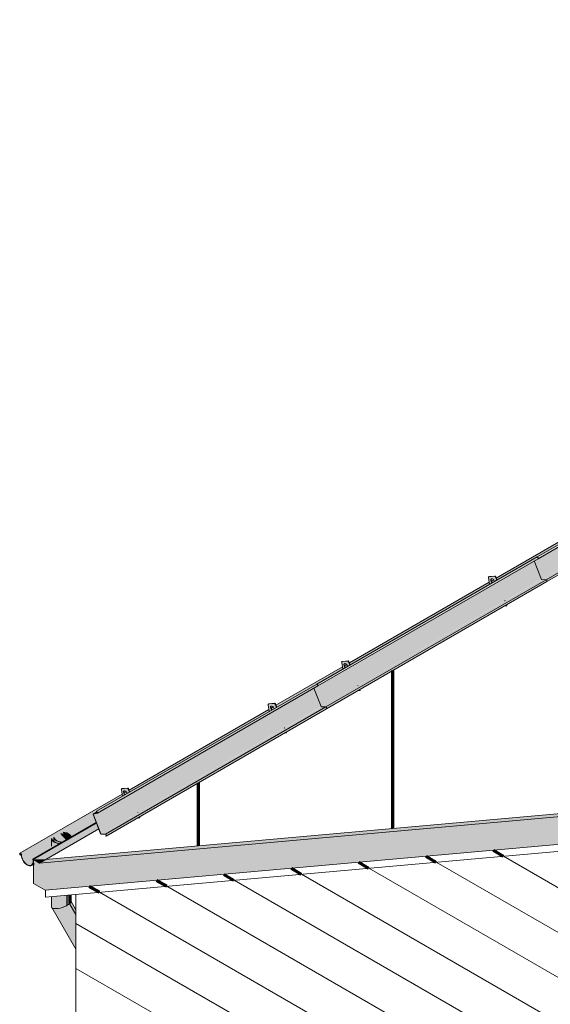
# Model space of a CAD drawing. Header units: centimetres. Extents: x -60196 to -56391, y 260 to 1402.
# Tile 12 of 45: x -57881 to -57574, y 830 to 1399. Entities that reach past the tile are written whole.
import ezdxf

# ---------------------------------------------------------------- set-up
doc = ezdxf.new("R2010")
doc.units = ezdxf.units.CM
for name, color, linetype, lineweight in [('A-GENM', 7, 'Continuous', 5), ('A-ROOF', 7, 'Continuous', 5), ('A-ROOF-OTLN', 7, 'Continuous', 5), ('A-ROOF-PATT', 7, 'Continuous', 70), ('A-WALL', 7, 'Continuous', 5), ('A-WALL-PATT', 7, 'Continuous', 70), ('P-PIPE', 7, 'Continuous', 5)]:
    doc.layers.add(name, color=color, linetype=linetype, lineweight=lineweight)

# ---------------------------------------------------------------- blocks, each defined once
blk = doc.blocks.new('ARu Rura spustowa okrągła ___FK_04_0 - Na ziemię _φ10_-9220802-_3D_')
at = {"layer": 'P-PIPE', "true_color": 0x383e42}
h = blk.add_hatch(color=250, dxfattribs=at)
h.paths.add_polyline_path([(-2094.64, 53235.85), (-2094.63, 53235.96), (-2096.42, 53236.21), (-2097.08, 53236.4), (-2098.29, 53237.04), (-2098.86, 53237.58), (-2099.23, 53238.28), (-2099.36, 53238.51), (-2099.45, 53238.39), (-2099.36, 53237.98), (-2098.86, 53237.28), (-2097.93, 53236.62), (-2096.54, 53236.11), (-2095.77, 53235.94), (-2094.73, 53235.86)])
h.paths.add_polyline_path([(-2089.74, 53238.68), (-2089.56, 53238.87), (-2089.73, 53239.52), (-2090.37, 53240.3), (-2091.14, 53240.83), (-2092.31, 53241.29), (-2093.93, 53241.57), (-2093.29, 53241.41), (-2092.03, 53241.08), (-2091, 53240.58), (-2090.16, 53239.82), (-2089.89, 53239.45), (-2089.73, 53238.73)])
for points in [[(-2090.82, 53238.06), (-2089.74, 53238.77), (-2089.92, 53239.48), (-2090.45, 53240.17), (-2091.32, 53240.77), (-2092.46, 53241.21), (-2093.29, 53241.41), (-2094.19, 53241.39), (-2093.6, 53240.51), (-2092.86, 53240.25), (-2091.92, 53239.73), (-2091.25, 53239.09), (-2090.95, 53238.65), (-2090.83, 53238.11)], [(-2091, 53199.82), (-2089.86, 53200.72), (-2089.61, 53201.15), (-2089.53, 53201.7), (-2089.53, 53205.49), (-2091, 53205.36), (-2091, 53200.2)], [(-2086.82, 53192.59), (-2086.82, 53196.77), (-2089.54, 53201.33), (-2089.86, 53200.72), (-2090.47, 53200.18), (-2090.96, 53199.76), (-2087.8, 53194.28)], [(-2086.82, 53191.86), (-2086.82, 53192.59), (-2091, 53199.82), (-2091.3, 53199.62), (-2087.08, 53192.32)], [(-2089.45, 52976.57), (-2089.52, 52977.14), (-2089.42, 52978.43), (-2089.08, 52979.69), (-2088.51, 52980.82), (-2087.76, 52981.77), (-2086.82, 52982.49), (-2086.82, 52983.13), (-2086.99, 52983.17), (-2087.86, 52982.49), (-2088.61, 52981.54), (-2089.18, 52980.41), (-2089.52, 52979.15), (-2089.62, 52977.83), (-2089.47, 52976.62)], [(-2086.82, 52983.13), (-2086.82, 52983.23), (-2086.99, 52983.17)]]:
    blk.add_hatch(color=250, dxfattribs=at).paths.add_polyline_path(points)
h = blk.add_hatch(color=250, dxfattribs=at)
h.paths.add_polyline_path([(-2091.32, 53199.66), (-2091, 53199.82), (-2091, 53205.36), (-2091.5, 53205.31), (-2091.45, 53199.69)])
h.paths.add_polyline_path([(-2095.83, 53235.17), (-2094.78, 53235.86), (-2096.54, 53236.11), (-2097.08, 53236.25), (-2098.29, 53236.85), (-2098.98, 53237.45), (-2099.36, 53237.98), (-2099.44, 53237.98), (-2099.29, 53236.49), (-2099.15, 53235.96), (-2097.72, 53235.43), (-2097, 53235.26), (-2095.92, 53235.18)])
at = {"layer": 'P-PIPE'}
for p, q in [((-2099.53, 53238.73), (-2099.53, 53236.24)), ((-2086.82, 53196.81), (-2089.6, 53201.64)), ((-2089.53, 53201.37), (-2089.53, 53205.49)), ((-2091.38, 53199.61), (-2091, 53199.82)), ((-2086.99, 52983.17), (-2086.82, 52983.26))]:
    blk.add_line(p, q, dxfattribs=at)
for points in [[(-2094.22, 53241.49, 0), (-2093.29, 53241.41, 0), (-2092.13, 53241.13, 0), (-2091.14, 53240.69, 0), (-2090.37, 53240.11, 0), (-2089.89, 53239.45, 0), (-2089.73, 53238.73, 0)], [(-2089.53, 53238.79, 0), (-2089.7, 53239.48, 0), (-2090.2, 53240.17, 0), (-2091, 53240.77, 0), (-2092.03, 53241.23, 0), (-2093.24, 53241.52, 0), (-2094.04, 53241.6, 0)], [(-2099.51, 53238.45, 0), (-2099.36, 53237.98, 0), (-2098.86, 53237.28, 0), (-2098.07, 53236.69, 0), (-2097.03, 53236.23, 0), (-2095.83, 53235.94, 0), (-2094.65, 53235.84, 0)], [(-2094.63, 53235.96, 0), (-2095.77, 53236.05, 0), (-2096.93, 53236.33, 0), (-2097.93, 53236.77, 0), (-2098.69, 53237.34, 0), (-2099.17, 53238.01, 0), (-2099.32, 53238.55, 0)], [(-2091, 53199.82, 0), (-2090.2, 53200.36, 0), (-2089.7, 53200.89, 0), (-2089.53, 53201.37, 0)], [(-2089.47, 52976.62, 0), (-2089.62, 52977.86, 0), (-2089.52, 52979.15, 0), (-2089.18, 52980.41, 0), (-2088.61, 52981.54, 0), (-2087.86, 52982.49, 0), (-2086.99, 52983.17, 0)]]:
    blk.add_polyline3d(points, dxfattribs=at)
blk = doc.blocks.new('Construction_Roof-Accessories_Lindab_KOTEGL - Construction_Roof-Accessories_Lindab_KOTEGL-9237828-_3D_')
at = {"layer": 'A-GENM', "true_color": 0x383e42}
h = blk.add_hatch(color=250, dxfattribs=at)
h.paths.add_polyline_path([(-1839.02, 53372.35), (-1838, 53372.44), (-1838.26, 53372.79), (-1838.87, 53372.44)])
h.paths.add_polyline_path([(-1847.8, 53384.78), (-1846.41, 53385.71), (-1846.85, 53386.31), (-1847.08, 53387), (-1847.06, 53387.56), (-1846.82, 53387.92), (-1846.35, 53387.99), (-1845.81, 53387.69), (-1845.25, 53386.97), (-1844.91, 53386.45), (-1843.75, 53387.24), (-1844.45, 53389.04), (-1844.98, 53389.47), (-1848.17, 53389.18), (-1848.41, 53388.72), (-1847.8, 53384.79)])
h = blk.add_hatch(color=250, dxfattribs=at)
h.paths.add_polyline_path([(-1838, 53372.44), (-1837.79, 53372.56), (-1837.95, 53372.97), (-1838.16, 53372.85)])
h.paths.add_polyline_path([(-1843.71, 53387.15), (-1843.53, 53387.36), (-1844.23, 53389.17), (-1844.45, 53389.04), (-1843.71, 53387.15)])
blk.add_hatch(color=250, dxfattribs=at).paths.add_polyline_path([(-1846.33, 53385.63), (-1846.2, 53385.83), (-1846.63, 53386.43), (-1846.86, 53387.1), (-1846.98, 53387.56), (-1847.08, 53387.51), (-1847.06, 53386.86), (-1846.67, 53386.01), (-1846.34, 53385.64)])
at = {"layer": 'A-GENM', "color": 250, "true_color": 0x2a2a2a}
for p, q in [((-1848.41, 53388.72), (-1847.8, 53384.78)), ((-1848.06, 53389.27), (-1848.27, 53389.15)), ((-1844.93, 53389.47), (-1848.17, 53389.18)), ((-1847.96, 53389.3), (-1844.72, 53389.59)), ((-1843.71, 53387.15), (-1844.45, 53389.04)), ((-1844.23, 53389.17), (-1843.5, 53387.27)), ((-1839.08, 53375.21), (-1839.13, 53375.35)), ((-1839.02, 53372.35), (-1838, 53372.44)), ((-1838.92, 53375.47), (-1838.87, 53375.34)), ((-1838, 53372.44), (-1838.16, 53372.85)), ((-1838, 53372.44), (-1837.79, 53372.56)), ((-1837.95, 53372.97), (-1837.79, 53372.56))]:
    blk.add_line(p, q, dxfattribs=at)
for points in [[(-1848.17, 53389.18, 0), (-1848.27, 53389.15, 0), (-1848.34, 53389.09, 0), (-1848.39, 53388.99, 0), (-1848.41, 53388.86, 0), (-1848.41, 53388.72, 0)], [(-1846.34, 53385.63, 0), (-1846.54, 53385.84, 0), (-1846.77, 53386.16, 0), (-1846.94, 53386.51, 0), (-1847.06, 53386.86, 0), (-1847.1, 53387.21, 0), (-1847.08, 53387.51, 0), (-1846.98, 53387.75, 0), (-1846.82, 53387.92, 0), (-1846.61, 53388, 0)], [(-1846.77, 53387.87, 0), (-1846.87, 53387.63, 0), (-1846.89, 53387.33, 0), (-1846.85, 53386.99, 0), (-1846.73, 53386.63, 0), (-1846.56, 53386.28, 0), (-1846.33, 53385.96, 0), (-1846.12, 53385.75, 0)], [(-1846.61, 53388, 0), (-1846.35, 53387.99, 0), (-1846.08, 53387.88, 0), (-1845.81, 53387.69, 0), (-1845.55, 53387.43, 0), (-1845.32, 53387.11, 0), (-1845.14, 53386.76, 0), (-1845.03, 53386.41, 0), (-1845.02, 53386.38, 0)], [(-1844.45, 53389.04, 0), (-1844.5, 53389.16, 0), (-1844.58, 53389.27, 0), (-1844.66, 53389.36, 0), (-1844.75, 53389.42, 0), (-1844.84, 53389.46, 0), (-1844.93, 53389.47, 0)], [(-1844.72, 53389.59, 0), (-1844.63, 53389.58, 0), (-1844.54, 53389.55, 0), (-1844.45, 53389.48, 0), (-1844.36, 53389.39, 0), (-1844.29, 53389.28, 0), (-1844.23, 53389.17, 0)]]:
    blk.add_polyline3d(points, dxfattribs=at)
blk = doc.blocks.new('Construction_Roof-Accessories_Lindab_KOTEGL - Construction_Roof-Accessories_Lindab_KOTEGL-V50-_3D_')
at = {"layer": 'A-GENM', "true_color": 0x383e42}
h = blk.add_hatch(color=250, dxfattribs=at)
h.paths.add_polyline_path([(-1923.88, 53323.36), (-1922.86, 53323.45), (-1923.11, 53323.8), (-1923.73, 53323.44)])
h.paths.add_polyline_path([(-1932.66, 53335.79), (-1931.27, 53336.73), (-1931.7, 53337.32), (-1931.92, 53337.96), (-1931.91, 53338.57), (-1931.67, 53338.93), (-1931.21, 53339), (-1930.66, 53338.7), (-1930.11, 53338), (-1929.77, 53337.46), (-1928.61, 53338.27), (-1929.3, 53340.05), (-1929.78, 53340.48), (-1933.02, 53340.19), (-1933.26, 53339.73), (-1932.66, 53335.8)])
blk.add_hatch(color=250, dxfattribs=at).paths.add_polyline_path([(-1931.19, 53336.64), (-1931.06, 53336.85), (-1931.49, 53337.44), (-1931.7, 53338), (-1931.83, 53338.57), (-1931.93, 53338.52), (-1931.91, 53337.87), (-1931.52, 53337.02), (-1931.19, 53336.65)])
h = blk.add_hatch(color=250, dxfattribs=at)
h.paths.add_polyline_path([(-1922.86, 53323.45), (-1922.65, 53323.58), (-1922.8, 53323.98), (-1923.02, 53323.86)])
h.paths.add_polyline_path([(-1928.56, 53338.16), (-1928.39, 53338.39), (-1929.09, 53340.18), (-1929.3, 53340.05), (-1928.57, 53338.16)])
at = {"layer": 'A-GENM', "color": 250, "true_color": 0x2a2a2a}
for p, q in [((-1933.26, 53339.73), (-1932.66, 53335.79)), ((-1932.91, 53340.28), (-1933.12, 53340.16)), ((-1929.78, 53340.48), (-1933.02, 53340.19)), ((-1932.81, 53340.31), (-1929.57, 53340.6)), ((-1928.56, 53338.16), (-1929.3, 53340.05)), ((-1929.09, 53340.18), (-1928.35, 53338.28)), ((-1923.93, 53326.22), (-1923.98, 53326.36)), ((-1923.88, 53323.36), (-1922.86, 53323.45)), ((-1922.86, 53323.45), (-1923.02, 53323.86)), ((-1922.86, 53323.45), (-1922.65, 53323.58)), ((-1922.8, 53323.98), (-1922.65, 53323.58))]:
    blk.add_line(p, q, dxfattribs=at)
for points in [[(-1933.02, 53340.19, 0), (-1933.12, 53340.16, 0), (-1933.19, 53340.1, 0), (-1933.25, 53340, 0), (-1933.27, 53339.87, 0), (-1933.26, 53339.73, 0)], [(-1931.19, 53336.64, 0), (-1931.4, 53336.85, 0), (-1931.62, 53337.17, 0), (-1931.8, 53337.52, 0), (-1931.91, 53337.87, 0), (-1931.96, 53338.22, 0), (-1931.93, 53338.52, 0), (-1931.83, 53338.76, 0), (-1931.67, 53338.93, 0), (-1931.46, 53339.01, 0)], [(-1931.62, 53338.88, 0), (-1931.72, 53338.64, 0), (-1931.75, 53338.34, 0), (-1931.7, 53338, 0), (-1931.59, 53337.64, 0), (-1931.41, 53337.29, 0), (-1931.18, 53336.98, 0), (-1930.98, 53336.76, 0)], [(-1931.46, 53339.01, 0), (-1931.21, 53339, 0), (-1930.93, 53338.89, 0), (-1930.66, 53338.7, 0), (-1930.4, 53338.44, 0), (-1930.17, 53338.12, 0), (-1930, 53337.77, 0), (-1929.88, 53337.42, 0)], [(-1929.3, 53340.05, 0), (-1929.35, 53340.17, 0), (-1929.43, 53340.28, 0), (-1929.51, 53340.37, 0), (-1929.6, 53340.43, 0), (-1929.7, 53340.47, 0), (-1929.78, 53340.48, 0)], [(-1929.57, 53340.6, 0), (-1929.48, 53340.6, 0), (-1929.39, 53340.56, 0), (-1929.3, 53340.49, 0), (-1929.22, 53340.4, 0), (-1929.14, 53340.29, 0), (-1929.09, 53340.18, 0)]]:
    blk.add_polyline3d(points, dxfattribs=at)
blk = doc.blocks.new('Construction_Roof-Accessories_Lindab_SNO_KOTEGL - Construction_Roof-Accessories_Lindab_SNO-9237829-_3D_')
at = {"layer": 'A-GENM', "true_color": 0x383e42}
for points in [[(-1947.13, 53326.74), (-1819.93, 53400.3), (-1820.31, 53400.66), (-1947.59, 53327.17), (-1947.19, 53326.8)], [(-1946.99, 53326.11), (-1819.64, 53399.79), (-1819.78, 53400.15), (-1819.85, 53400.23), (-1947, 53326.58), (-1946.93, 53326.21), (-1946.96, 53326.15)], [(-1945.13, 53314.14), (-1817.86, 53387.63), (-1821.99, 53398.28), (-1949.27, 53324.8), (-1945.42, 53314.89)], [(-1945.03, 53314.05), (-1817.84, 53387.6), (-1817.94, 53387.58), (-1945.12, 53314.12), (-1945.05, 53314.05)], [(-1942.35, 53313.98), (-1815.07, 53387.47), (-1817.86, 53387.47), (-1945.03, 53314.05), (-1944.24, 53314.03)], [(-1941.93, 53313.36), (-1814.66, 53386.98), (-1814.79, 53387.29), (-1815.1, 53387.45), (-1942.21, 53313.93), (-1941.97, 53313.62), (-1941.93, 53313.44)], [(-1942.04, 53312.88), (-1814.75, 53386.38), (-1814.66, 53386.84), (-1941.94, 53313.34), (-1942.01, 53313)]]:
    blk.add_hatch(color=250, dxfattribs=at).paths.add_polyline_path(points)
at = {"layer": 'A-GENM', "color": 250, "true_color": 0x2a2a2a}
for p, q in [((-1947.59, 53327.17), (-1820.31, 53400.66)), ((-1947.01, 53326.1), (-1819.73, 53399.59)), ((-1820.31, 53400.66), (-1819.85, 53400.23)), ((-1822, 53398.3), (-1817.86, 53387.63)), ((-1942.35, 53313.98), (-1815.07, 53387.47)), ((-1942.04, 53312.88), (-1814.76, 53386.36)), ((-1817.75, 53387.53), (-1815.11, 53387.47)), ((-1814.66, 53386.84), (-1814.76, 53386.36)), ((-1947.13, 53326.74), (-1947.59, 53327.17)), ((-1945.13, 53314.14), (-1949.28, 53324.82)), ((-1942.35, 53313.98), (-1945.03, 53314.05)), ((-1942.04, 53312.88), (-1941.93, 53313.36))]:
    blk.add_line(p, q, dxfattribs=at)
for points in [[(-1819.85, 53400.23, 0), (-1819.78, 53400.15, 0), (-1819.72, 53400.07, 0), (-1819.68, 53399.97, 0), (-1819.65, 53399.88, 0), (-1819.64, 53399.79, 0), (-1819.65, 53399.71, 0), (-1819.67, 53399.64, 0), (-1819.71, 53399.6, 0), (-1819.73, 53399.59, 0)], [(-1817.86, 53387.63, 0), (-1817.84, 53387.6, 0), (-1817.83, 53387.58, 0), (-1817.81, 53387.56, 0), (-1817.79, 53387.54, 0), (-1817.77, 53387.53, 0), (-1817.75, 53387.53, 0)], [(-1815.07, 53387.47, 0), (-1815, 53387.45, 0), (-1814.93, 53387.42, 0), (-1814.86, 53387.36, 0), (-1814.79, 53387.29, 0), (-1814.73, 53387.2, 0), (-1814.69, 53387.11, 0), (-1814.66, 53387.01, 0), (-1814.65, 53386.92, 0), (-1814.66, 53386.84, 0)], [(-1947.01, 53326.1, 0), (-1946.99, 53326.11, 0), (-1946.95, 53326.16, 0), (-1946.93, 53326.22, 0), (-1946.92, 53326.3, 0), (-1946.93, 53326.39, 0), (-1946.96, 53326.49, 0), (-1947, 53326.58, 0), (-1947.06, 53326.67, 0), (-1947.13, 53326.74, 0)], [(-1945.03, 53314.05, 0), (-1945.05, 53314.05, 0), (-1945.07, 53314.06, 0), (-1945.09, 53314.07, 0), (-1945.11, 53314.09, 0), (-1945.12, 53314.12, 0), (-1945.13, 53314.14, 0)], [(-1941.93, 53313.36, 0), (-1941.93, 53313.44, 0), (-1941.94, 53313.53, 0), (-1941.97, 53313.62, 0), (-1942.01, 53313.72, 0), (-1942.07, 53313.8, 0), (-1942.14, 53313.88, 0), (-1942.21, 53313.93, 0), (-1942.28, 53313.97, 0), (-1942.35, 53313.98, 0)]]:
    blk.add_polyline3d(points, dxfattribs=at)
blk = doc.blocks.new('Construction_Roof-Accessories_Lindab_SNO_KOTEGL - Construction_Roof-Accessories_Lindab_SNO-V52-_3D_')
at = {"layer": 'A-GENM', "true_color": 0x383e42}
for points in [[(-1819.86, 53400.24), (-1692.66, 53473.75), (-1693.07, 53474.14), (-1820.31, 53400.66), (-1819.87, 53400.24)], [(-1819.67, 53399.64), (-1692.41, 53473.27), (-1692.57, 53473.66), (-1692.61, 53473.71), (-1819.73, 53400.08), (-1819.64, 53399.78), (-1819.67, 53399.64)], [(-1817.86, 53387.65), (-1690.62, 53461.11), (-1694.76, 53471.76), (-1821.99, 53398.28), (-1817.87, 53387.68)], [(-1817.78, 53387.54), (-1690.61, 53461.08), (-1690.71, 53461.06), (-1817.85, 53387.62), (-1817.78, 53387.54)], [(-1815.11, 53387.47), (-1688.02, 53460.95), (-1690.62, 53460.95), (-1817.75, 53387.53)], [(-1814.65, 53386.87), (-1687.43, 53460.49), (-1687.65, 53460.86), (-1687.86, 53460.93), (-1814.93, 53387.42), (-1814.69, 53387.11), (-1814.65, 53386.92)], [(-1814.75, 53386.39), (-1687.53, 53459.84), (-1687.48, 53460.29), (-1814.66, 53386.82), (-1814.73, 53386.48)]]:
    blk.add_hatch(color=250, dxfattribs=at).paths.add_polyline_path(points)
at = {"layer": 'A-GENM', "color": 250, "true_color": 0x2a2a2a}
for p, q in [((-1820.35, 53400.65), (-1693.07, 53474.14)), ((-1693.07, 53474.14), (-1692.61, 53473.71)), ((-1819.77, 53399.58), (-1692.49, 53473.07)), ((-1694.76, 53471.78), (-1690.62, 53461.11)), ((-1815.11, 53387.47), (-1687.84, 53460.95)), ((-1814.75, 53386.39), (-1687.53, 53459.84)), ((-1690.52, 53461.01), (-1687.84, 53460.95)), ((-1687.42, 53460.32), (-1687.53, 53459.84))]:
    blk.add_line(p, q, dxfattribs=at)
for points in [[(-1692.61, 53473.71, 0), (-1692.55, 53473.63, 0), (-1692.49, 53473.55, 0), (-1692.45, 53473.45, 0), (-1692.42, 53473.36, 0), (-1692.41, 53473.27, 0), (-1692.41, 53473.19, 0), (-1692.44, 53473.12, 0), (-1692.48, 53473.08, 0), (-1692.49, 53473.07, 0)], [(-1690.62, 53461.11, 0), (-1690.61, 53461.08, 0), (-1690.59, 53461.06, 0), (-1690.58, 53461.04, 0), (-1690.56, 53461.02, 0), (-1690.54, 53461.01, 0), (-1690.52, 53461.01, 0)], [(-1687.84, 53460.95, 0), (-1687.77, 53460.93, 0), (-1687.7, 53460.9, 0), (-1687.62, 53460.84, 0), (-1687.56, 53460.77, 0), (-1687.5, 53460.68, 0), (-1687.46, 53460.59, 0), (-1687.43, 53460.49, 0), (-1687.42, 53460.4, 0), (-1687.42, 53460.32, 0)]]:
    blk.add_polyline3d(points, dxfattribs=at)
blk = doc.blocks.new('Construction_Roof-Accessories_Lindab_KOTEGL - Construction_Roof-Accessories_Lindab_KOTEGL-V53-_3D_')
at = {"layer": 'A-GENM', "true_color": 0x383e42}
h = blk.add_hatch(color=250, dxfattribs=at)
h.paths.add_polyline_path([(-1584.46, 53519.32), (-1583.45, 53519.41), (-1583.7, 53519.76), (-1584.31, 53519.41)])
h.paths.add_polyline_path([(-1593.24, 53531.75), (-1591.82, 53532.64), (-1592.29, 53533.28), (-1592.52, 53533.97), (-1592.5, 53534.52), (-1592.26, 53534.89), (-1591.8, 53534.96), (-1591.25, 53534.66), (-1590.72, 53533.99), (-1590.36, 53533.42), (-1589.17, 53534.17), (-1589.89, 53536.01), (-1590.43, 53536.44), (-1593.61, 53536.15), (-1593.85, 53535.68), (-1593.25, 53531.76)])
h = blk.add_hatch(color=250, dxfattribs=at)
h.paths.add_polyline_path([(-1583.45, 53519.41), (-1583.23, 53519.53), (-1583.39, 53519.94), (-1583.6, 53519.82)])
h.paths.add_polyline_path([(-1589.15, 53534.12), (-1588.96, 53534.29), (-1589.68, 53536.13), (-1589.89, 53536.01), (-1589.15, 53534.12)])
blk.add_hatch(color=250, dxfattribs=at).paths.add_polyline_path([(-1591.78, 53532.6), (-1591.6, 53532.76), (-1592.08, 53533.4), (-1592.31, 53534.1), (-1592.42, 53534.53), (-1592.52, 53534.48), (-1592.5, 53533.83), (-1592.11, 53532.98), (-1591.78, 53532.61)])
at = {"layer": 'A-GENM', "color": 250, "true_color": 0x2a2a2a}
for p, q in [((-1593.5, 53536.24), (-1593.71, 53536.12)), ((-1590.37, 53536.44), (-1593.61, 53536.15)), ((-1593.4, 53536.27), (-1590.16, 53536.56)), ((-1589.15, 53534.12), (-1589.89, 53536.01)), ((-1589.68, 53536.13), (-1588.94, 53534.24)), ((-1593.85, 53535.68), (-1593.24, 53531.75)), ((-1584.52, 53522.18), (-1584.57, 53522.31)), ((-1584.46, 53519.32), (-1583.45, 53519.41)), ((-1584.36, 53522.44), (-1584.31, 53522.31)), ((-1583.45, 53519.41), (-1583.6, 53519.82)), ((-1583.45, 53519.41), (-1583.23, 53519.53)), ((-1583.39, 53519.94), (-1583.23, 53519.53))]:
    blk.add_line(p, q, dxfattribs=at)
for points in [[(-1593.61, 53536.15, 0), (-1593.71, 53536.12, 0), (-1593.78, 53536.06, 0), (-1593.83, 53535.96, 0), (-1593.86, 53535.83, 0), (-1593.85, 53535.68, 0)], [(-1589.89, 53536.01, 0), (-1589.94, 53536.13, 0), (-1590.02, 53536.24, 0), (-1590.1, 53536.33, 0), (-1590.19, 53536.39, 0), (-1590.29, 53536.43, 0), (-1590.37, 53536.44, 0)], [(-1590.16, 53536.56, 0), (-1590.07, 53536.55, 0), (-1589.98, 53536.52, 0), (-1589.89, 53536.45, 0), (-1589.8, 53536.36, 0), (-1589.73, 53536.25, 0), (-1589.68, 53536.13, 0)], [(-1591.78, 53532.6, 0), (-1591.98, 53532.81, 0), (-1592.21, 53533.13, 0), (-1592.39, 53533.48, 0), (-1592.5, 53533.83, 0), (-1592.55, 53534.18, 0), (-1592.52, 53534.48, 0), (-1592.42, 53534.72, 0), (-1592.26, 53534.89, 0), (-1592.05, 53534.97, 0)], [(-1592.21, 53534.84, 0), (-1592.31, 53534.6, 0), (-1592.33, 53534.3, 0), (-1592.29, 53533.96, 0), (-1592.17, 53533.6, 0), (-1592, 53533.25, 0), (-1591.77, 53532.93, 0), (-1591.56, 53532.72, 0)], [(-1592.05, 53534.97, 0), (-1591.8, 53534.96, 0), (-1591.52, 53534.85, 0), (-1591.25, 53534.66, 0), (-1590.99, 53534.4, 0), (-1590.76, 53534.08, 0), (-1590.59, 53533.73, 0), (-1590.47, 53533.38, 0)]]:
    blk.add_polyline3d(points, dxfattribs=at)
blk = doc.blocks.new('Construction_Roof-Accessories_Lindab_SNO_KOTEGL - Construction_Roof-Accessories_Lindab_SNO-V59-_3D_')
at = {"layer": 'A-GENM', "true_color": 0x383e42}
for points in [[(-2074.41, 53253.26), (-1947.19, 53326.8), (-1947.59, 53327.17), (-2074.86, 53253.69), (-2074.47, 53253.32)], [(-2074.27, 53252.63), (-1946.92, 53326.3), (-1947.06, 53326.67), (-1947.13, 53326.74), (-2074.34, 53253.18), (-2074.2, 53252.81), (-2074.23, 53252.67)], [(-2072.41, 53240.66), (-1945.13, 53314.14), (-1949.27, 53324.8), (-2074.21, 53252.75), (-2074.32, 53252.74), (-2075.03, 53252.45), (-2076.8, 53251.97), (-2073.47, 53243.39)], [(-2072.31, 53240.56), (-1945.12, 53314.12), (-1945.22, 53314.09), (-2072.4, 53240.63), (-2072.33, 53240.56)], [(-2069.63, 53240.5), (-1942.35, 53313.98), (-1945.13, 53313.98), (-2072.31, 53240.56)], [(-2069.21, 53239.87), (-1941.93, 53313.49), (-1942.07, 53313.8), (-1942.37, 53313.97), (-2069.49, 53240.45), (-2069.25, 53240.14), (-2069.21, 53239.95)], [(-2069.32, 53239.39), (-1942.04, 53312.88), (-1941.93, 53313.36), (-2069.21, 53239.87)], [(-2076.85, 53252.18), (-2075.92, 53252.71), (-2076.82, 53252.2)], [(-2076.82, 53252.19), (-2074.2, 53252.82), (-2074.34, 53253.18), (-2074.62, 53253.46), (-2076.8, 53252.2)], [(-2069.59, 53240.39), (-2069.63, 53240.5), (-2069.69, 53240.39)]]:
    blk.add_hatch(color=250, dxfattribs=at).paths.add_polyline_path(points)
at = {"layer": 'A-GENM', "color": 250, "true_color": 0x2a2a2a}
for p, q in [((-2074.86, 53253.69), (-1947.59, 53327.17)), ((-2074.29, 53252.62), (-1947.01, 53326.1)), ((-1947.59, 53327.17), (-1947.13, 53326.74)), ((-1949.28, 53324.82), (-1945.13, 53314.14)), ((-2069.63, 53240.5), (-1942.35, 53313.98)), ((-1945.03, 53314.05), (-1942.35, 53313.98)), ((-2069.32, 53239.39), (-1942.04, 53312.88)), ((-1941.93, 53313.36), (-1942.04, 53312.88)), ((-2076.87, 53251.95), (-2072.49, 53240.66)), ((-2074.63, 53253.46), (-2076.85, 53252.18)), ((-2074.37, 53252.71), (-2076.82, 53252.19)), ((-2072.41, 53240.66), (-2076.8, 53251.97)), ((-2076.78, 53252.08), (-2074.33, 53252.6)), ((-2074.86, 53253.69), (-2074.89, 53253.61)), ((-2074.89, 53253.61), (-2074.43, 53253.18)), ((-2074.41, 53253.26), (-2074.86, 53253.69)), ((-2074.37, 53252.71), (-2074.2, 53252.81)), ((-2069.63, 53240.5), (-2072.31, 53240.56)), ((-2072.26, 53240.45), (-2069.59, 53240.39)), ((-2069.3, 53239.94), (-2069.4, 53239.46)), ((-2069.4, 53239.46), (-2069.32, 53239.39)), ((-2069.32, 53239.39), (-2069.21, 53239.87))]:
    blk.add_line(p, q, dxfattribs=at)
for points in [[(-1947.13, 53326.74, 0), (-1947.06, 53326.67, 0), (-1947, 53326.58, 0), (-1946.96, 53326.49, 0), (-1946.93, 53326.39, 0), (-1946.92, 53326.3, 0), (-1946.93, 53326.22, 0), (-1946.95, 53326.16, 0), (-1946.99, 53326.11, 0), (-1947.01, 53326.1, 0)], [(-1945.13, 53314.14, 0), (-1945.12, 53314.12, 0), (-1945.11, 53314.09, 0), (-1945.09, 53314.07, 0), (-1945.07, 53314.06, 0), (-1945.05, 53314.05, 0), (-1945.03, 53314.05, 0)], [(-1942.35, 53313.98, 0), (-1942.28, 53313.97, 0), (-1942.21, 53313.93, 0), (-1942.14, 53313.88, 0), (-1942.07, 53313.8, 0), (-1942.01, 53313.72, 0), (-1941.97, 53313.62, 0), (-1941.94, 53313.53, 0), (-1941.93, 53313.44, 0), (-1941.93, 53313.36, 0)], [(-2076.82, 53252.19, 0), (-2076.85, 53252.18, 0), (-2076.88, 53252.15, 0), (-2076.89, 53252.11, 0), (-2076.9, 53252.06, 0), (-2076.89, 53252.01, 0), (-2076.87, 53251.95, 0)], [(-2076.8, 53251.97, 0), (-2076.81, 53252, 0), (-2076.81, 53252.02, 0), (-2076.81, 53252.04, 0), (-2076.81, 53252.06, 0), (-2076.79, 53252.08, 0), (-2076.79, 53252.08, 0)], [(-2074.43, 53253.18, 0), (-2074.38, 53253.13, 0), (-2074.34, 53253.06, 0), (-2074.31, 53253, 0), (-2074.29, 53252.93, 0), (-2074.28, 53252.87, 0), (-2074.29, 53252.81, 0), (-2074.31, 53252.76, 0), (-2074.34, 53252.73, 0), (-2074.35, 53252.72, 0)], [(-2074.33, 53252.6, 0), (-2074.27, 53252.63, 0), (-2074.23, 53252.67, 0), (-2074.21, 53252.74, 0), (-2074.2, 53252.82, 0), (-2074.21, 53252.91, 0), (-2074.24, 53253, 0), (-2074.28, 53253.1, 0), (-2074.34, 53253.18, 0), (-2074.41, 53253.26, 0)], [(-2072.49, 53240.66, 0), (-2072.47, 53240.61, 0), (-2072.43, 53240.56, 0), (-2072.39, 53240.51, 0), (-2072.35, 53240.48, 0), (-2072.31, 53240.46, 0)], [(-2072.31, 53240.56, 0), (-2072.33, 53240.56, 0), (-2072.35, 53240.57, 0), (-2072.37, 53240.59, 0), (-2072.39, 53240.61, 0), (-2072.4, 53240.63, 0), (-2072.41, 53240.66, 0)], [(-2069.21, 53239.87, 0), (-2069.21, 53239.95, 0), (-2069.22, 53240.04, 0), (-2069.25, 53240.14, 0), (-2069.29, 53240.23, 0), (-2069.35, 53240.32, 0), (-2069.42, 53240.39, 0), (-2069.49, 53240.45, 0), (-2069.56, 53240.48, 0), (-2069.63, 53240.5, 0)], [(-2069.59, 53240.39, 0), (-2069.54, 53240.38, 0), (-2069.49, 53240.35, 0), (-2069.44, 53240.31, 0), (-2069.39, 53240.26, 0), (-2069.35, 53240.2, 0), (-2069.32, 53240.13, 0), (-2069.3, 53240.06, 0), (-2069.29, 53240, 0), (-2069.3, 53239.94, 0)]]:
    blk.add_polyline3d(points, dxfattribs=at)
blk = doc.blocks.new('ARu Rura spustowa okrągła ___FK_04_0 - Na ziemię _φ10_-9220853-_3D_')
at = {"layer": 'P-PIPE', "true_color": 0x383e42}
h = blk.add_hatch(color=250, dxfattribs=at)
h.paths.add_polyline_path([(-2096, 53235.07), (-2095.96, 53235.18), (-2097.72, 53235.43), (-2098.29, 53235.58), (-2099.32, 53236.08), (-2100.12, 53236.79), (-2100.48, 53237.45), (-2100.62, 53237.78), (-2100.72, 53237.66), (-2100.62, 53237.19), (-2100.12, 53236.49), (-2098.86, 53235.69), (-2097.88, 53235.34), (-2097, 53235.14), (-2096.09, 53235.07)])
h.paths.add_polyline_path([(-2090.99, 53237.96), (-2090.83, 53238.14), (-2091.1, 53238.88), (-2091.63, 53239.51), (-2092.59, 53240.13), (-2093.7, 53240.54), (-2094.63, 53240.74), (-2094.55, 53240.61), (-2093.26, 53240.28), (-2092.09, 53239.67), (-2091.43, 53239.05), (-2091.09, 53238.39), (-2091, 53238.01)])
for points in [[(-2092.44, 53237.12), (-2091.01, 53238.04), (-2091.17, 53238.68), (-2091.71, 53239.38), (-2092.58, 53239.98), (-2093.8, 53240.44), (-2094.63, 53240.62), (-2095.56, 53240.63), (-2095.01, 53239.7), (-2092.48, 53237.15)], [(-2092.25, 53199.17), (-2091.5, 53199.82), (-2091.5, 53205.31), (-2092.25, 53205.24), (-2092.25, 53199.22)], [(-2086.82, 53174.03), (-2086.82, 53189.77), (-2092.25, 53199.17), (-2093.29, 53198.66), (-2095.79, 53197.83), (-2098.29, 53197.46), (-2099.95, 53197.61), (-2100.42, 53197.82), (-2100.59, 53197.88), (-2087.8, 53175.72)], [(-2086.82, 53189.77), (-2086.82, 53191.86), (-2091.46, 53199.69), (-2091.5, 53199.69), (-2092.25, 53199.17), (-2087.8, 53191.46)], [(-2083.99, 52972.44), (-2083.99, 52973.86), (-2086.82, 52975.52), (-2086.89, 52982.45), (-2088.04, 52981.42), (-2088.74, 52980.37), (-2089.23, 52979.12), (-2089.47, 52977.81), (-2089.45, 52976.57), (-2089.23, 52975.52), (-2088.86, 52974.64), (-2088.37, 52973.92), (-2087.58, 52973.31), (-2085.73, 52972.81), (-2084.82, 52972.62)]]:
    blk.add_hatch(color=250, dxfattribs=at).paths.add_polyline_path(points)
h = blk.add_hatch(color=250, dxfattribs=at)
h.paths.add_polyline_path([(-2098.29, 53197.46), (-2096.64, 53197.67), (-2094.49, 53198.2), (-2092.25, 53199.17), (-2092.25, 53205.24), (-2100.79, 53204.48), (-2100.79, 53198.33), (-2100.59, 53197.91), (-2099.95, 53197.61), (-2098.72, 53197.47), (-2098.38, 53197.46)])
h.paths.add_polyline_path([(-2099.36, 53233.13), (-2096.14, 53235.08), (-2097.08, 53235.15), (-2098.29, 53235.44), (-2099.32, 53235.9), (-2100.27, 53236.7), (-2100.62, 53237.19), (-2100.71, 53237.19), (-2100.5, 53235.44), (-2100.06, 53234.11), (-2099.4, 53233.17)])
at = {"layer": 'P-PIPE'}
for p, q in [((-2100.79, 53237.94), (-2100.79, 53233.46)), ((-2100.79, 53204.48), (-2100.79, 53198.33)), ((-2086.82, 53193.99), (-2090.86, 53200.99)), ((-2090.79, 53200.72), (-2090.79, 53205.37)), ((-2100.72, 53198.06), (-2086.82, 53173.99)), ((-2092.25, 53199.17), (-2091.57, 53199.62)), ((-2086.89, 52973.06), (-2083.99, 52972.43))]:
    blk.add_line(p, q, dxfattribs=at)
for points in [[(-2095.58, 53240.71, 0), (-2094.55, 53240.61, 0), (-2093.39, 53240.34, 0), (-2092.39, 53239.9, 0), (-2091.63, 53239.32, 0), (-2091.15, 53238.65, 0), (-2090.99, 53237.96, 0)], [(-2090.79, 53238.06, 0), (-2090.96, 53238.68, 0), (-2091.46, 53239.38, 0), (-2092.25, 53239.98, 0), (-2093.29, 53240.44, 0), (-2094.49, 53240.73, 0), (-2095.4, 53240.82, 0)], [(-2100.77, 53237.71, 0), (-2100.62, 53237.19, 0), (-2100.12, 53236.49, 0), (-2099.32, 53235.9, 0), (-2098.29, 53235.44, 0), (-2097.08, 53235.15, 0), (-2096, 53235.05, 0)], [(-2095.83, 53235.17, 0), (-2097.03, 53235.26, 0), (-2098.19, 53235.54, 0), (-2099.18, 53235.98, 0), (-2099.95, 53236.55, 0), (-2100.42, 53237.22, 0), (-2100.58, 53237.82, 0)], [(-2100.79, 53198.33, 0), (-2100.62, 53197.93, 0), (-2100.12, 53197.64, 0), (-2099.32, 53197.48, 0), (-2098.29, 53197.46, 0), (-2097.08, 53197.58, 0), (-2095.79, 53197.83, 0), (-2094.49, 53198.2, 0), (-2093.29, 53198.66, 0), (-2092.25, 53199.17, 0)], [(-2086.68, 52973.02, 0), (-2087.58, 52973.31, 0), (-2088.37, 52973.92, 0), (-2088.97, 52974.81, 0), (-2089.37, 52975.9, 0), (-2089.52, 52977.14, 0), (-2089.42, 52978.43, 0), (-2089.08, 52979.69, 0), (-2088.51, 52980.82, 0), (-2087.76, 52981.77, 0), (-2086.89, 52982.45, 0)]]:
    blk.add_polyline3d(points, dxfattribs=at)

msp = doc.modelspace()

# ---------------------------------------------------------------- hatches: boundary and pattern name
at = {"layer": 'A-ROOF-OTLN', "true_color": 0x383e42}
h = msp.add_hatch(color=250, dxfattribs=at)
h.paths.add_polyline_path([(-57879.917, 916.643), (-57821.578, 950.325), (-57821.771, 951.583), (-57880.536, 917.548), (-57880.163, 917.276), (-57879.933, 916.793)])
h.paths.add_polyline_path([(-57819.901, 951.293), (-57818.804, 951.942), (-57819.135, 952.704), (-57819.38, 952.964), (-57820.515, 952.192), (-57820.228, 951.672), (-57819.984, 951.378)])
h.paths.add_polyline_path([(-57817.274, 952.81), (-57736.725, 999.315), (-57736.918, 1000.573), (-57817.671, 953.833), (-57817.323, 952.935)])
h.paths.add_polyline_path([(-57735.048, 1000.283), (-57733.951, 1000.932), (-57734.282, 1001.694), (-57734.527, 1001.954), (-57735.659, 1001.17), (-57735.375, 1000.662), (-57735.131, 1000.367)])
h.paths.add_polyline_path([(-57732.422, 1001.799), (-57694.317, 1023.927), (-57694.492, 1025.068), (-57732.814, 1002.812), (-57732.465, 1001.91)])
h.paths.add_polyline_path([(-57692.621, 1024.778), (-57691.555, 1025.521), (-57691.92, 1026.279), (-57692.101, 1026.449), (-57693.239, 1025.684), (-57692.949, 1025.157), (-57692.702, 1024.859)])
h.paths.add_polyline_path([(-57689.995, 1026.294), (-57609.462, 1072.901), (-57609.639, 1074.058), (-57690.395, 1027.326), (-57690.035, 1026.398)])
h.paths.add_polyline_path([(-57607.769, 1073.768), (-57606.698, 1074.496), (-57607.058, 1075.256), (-57607.248, 1075.438), (-57608.386, 1074.674), (-57608.096, 1074.146), (-57607.838, 1073.838)])
h.paths.add_polyline_path([(-57605.142, 1075.284), (-57567.077, 1097.362), (-57567.256, 1098.528), (-57605.543, 1076.316), (-57605.177, 1075.373)])
h.paths.add_polyline_path([(-57565.384, 1098.254), (-57564.309, 1098.96), (-57564.662, 1099.725), (-57564.83, 1099.928), (-57565.994, 1099.13), (-57565.472, 1098.343), (-57565.438, 1098.309)])
h.paths.add_polyline_path([(-57562.76, 1099.769), (-57482.222, 1146.336), (-57482.403, 1147.518), (-57563.155, 1100.788), (-57562.787, 1099.838)])
h.paths.add_polyline_path([(-57480.531, 1147.244), (-57479.451, 1147.935), (-57479.801, 1148.702), (-57479.976, 1148.919), (-57481.142, 1148.12), (-57480.619, 1147.333), (-57480.574, 1147.287)])
h.paths.add_polyline_path([(-57477.907, 1148.759), (-57439.751, 1170.848), (-57439.934, 1172.037), (-57478.303, 1149.778), (-57477.929, 1148.814)])
h.paths.add_polyline_path([(-57438.063, 1171.748), (-57436.982, 1172.446), (-57437.335, 1173.211), (-57437.542, 1173.418), (-57438.68, 1172.654), (-57438.39, 1172.126), (-57438.11, 1171.795)])
h.paths.add_polyline_path([(-57435.437, 1173.264), (-57354.896, 1219.821), (-57355.081, 1221.027), (-57435.837, 1174.295), (-57435.46, 1173.324)])
h.paths.add_polyline_path([(-57353.21, 1220.737), (-57352.125, 1221.421), (-57352.473, 1222.188), (-57352.69, 1222.408), (-57353.827, 1221.643), (-57353.537, 1221.116), (-57353.246, 1220.774)])
h.paths.add_polyline_path([(-57350.584, 1222.253), (-57312.348, 1244.378), (-57312.534, 1245.592), (-57350.984, 1223.285), (-57350.602, 1222.3)])
h.paths.add_polyline_path([(-57310.663, 1245.302), (-57309.576, 1245.978), (-57309.922, 1246.746), (-57310.143, 1246.972), (-57311.281, 1246.208), (-57310.991, 1245.68), (-57310.694, 1245.332)])
h.paths.add_polyline_path([(-57308.037, 1246.818), (-57227.493, 1293.351), (-57227.681, 1294.581), (-57308.437, 1247.849), (-57308.052, 1246.857)])
h.paths.add_polyline_path([(-57225.811, 1294.291), (-57224.718, 1294.953), (-57225.06, 1295.724), (-57225.29, 1295.962), (-57226.428, 1295.198), (-57226.138, 1294.67), (-57225.83, 1294.311)])
h.paths.add_polyline_path([(-57223.184, 1295.808), (-57185.065, 1317.838), (-57185.255, 1319.076), (-57223.585, 1296.839), (-57223.194, 1295.832)])
h.paths.add_polyline_path([(-57183.384, 1318.786), (-57182.317, 1319.527), (-57182.629, 1320.212), (-57182.864, 1320.457), (-57184.001, 1319.692), (-57183.711, 1319.165), (-57183.398, 1318.8)])
h.paths.add_polyline_path([(-57180.758, 1320.303), (-57100.21, 1366.812), (-57100.402, 1368.066), (-57181.158, 1321.334), (-57180.765, 1320.32)])
h.paths.add_polyline_path([(-57098.531, 1367.776), (-57097.435, 1368.425), (-57097.768, 1369.19), (-57098.011, 1369.447), (-57099.149, 1368.682), (-57098.859, 1368.155), (-57098.534, 1367.779)])
h.paths.add_polyline_path([(-57095.905, 1369.292), (-57078.042, 1379.68), (-57078.179, 1380.094), (-57078.526, 1380.461), (-57078.874, 1380.495), (-57096.305, 1370.324), (-57095.906, 1369.295)])
h = msp.add_hatch(color=250, dxfattribs=at)
h.paths.add_polyline_path([(-57873.77, 910.527), (-57872.984, 911.113), (-57872.984, 913.865), (-57836.55, 934.9), (-57836.61, 935.053), (-57873.133, 913.865), (-57872.99, 912.882), (-57873.147, 911.61), (-57873.454, 910.931)])
h.paths.add_polyline_path([(-57327.371, 1228.875), (-57327.313, 1228.908), (-57327.431, 1229.028)])
h.paths.add_polyline_path([(-57072.692, 1375.913), (-57071.251, 1376.832), (-57071.264, 1376.926), (-57072.752, 1376.067)])
h = msp.add_hatch(color=250, dxfattribs=at)
h.paths.add_polyline_path([(-57873.147, 913.959), (-57836.61, 935.053), (-57836.663, 935.19), (-57873.291, 914.042)])
h.paths.add_polyline_path([(-57327.431, 1229.028), (-57327.373, 1229.062), (-57327.484, 1229.165)])
h.paths.add_polyline_path([(-57072.752, 1376.067), (-57071.264, 1376.926), (-57071.409, 1377.009), (-57072.805, 1376.204)])
h = msp.add_hatch(color=250, dxfattribs=at)
h.paths.add_polyline_path([(-57875.178, 910.302), (-57874.395, 910.407), (-57873.734, 910.869), (-57873.408, 911.324), (-57873.154, 912.484), (-57873.204, 913.479), (-57873.291, 914.042), (-57861.055, 921.197), (-57861.761, 922.217), (-57862.26, 923.931), (-57862.38, 925.724), (-57862.19, 925.771), (-57862.025, 925.171), (-57861.511, 924.504), (-57860.825, 924.07), (-57861.043, 925.295), (-57861.003, 926.519), (-57860.92, 926.503), (-57860.788, 925.991), (-57860.254, 925.295), (-57859.383, 924.697), (-57858.027, 924.207), (-57857.416, 924.061), (-57855.939, 924.061), (-57854.152, 925.182), (-57856.679, 927.729), (-57857.194, 928.718), (-57856.937, 928.796), (-57855.67, 928.624), (-57855.418, 928.681), (-57855.79, 929.526), (-57855.577, 929.579), (-57854.413, 929.415), (-57853.246, 929.048), (-57852.31, 928.532), (-57851.633, 927.888), (-57851.337, 927.455), (-57851.173, 926.812), (-57836.691, 935.263), (-57838.446, 940.074), (-57838.185, 940.366), (-57836.267, 941.473), (-57836.507, 941.699), (-57879.917, 916.643), (-57879.635, 914.989), (-57879.51, 914.548), (-57879.002, 913.443), (-57878.323, 912.409), (-57877.505, 911.513), (-57876.561, 910.808), (-57875.982, 910.497), (-57875.471, 910.373)])
h.paths.add_polyline_path([(-57454.461, 1161.909), (-57454.43, 1161.927), (-57454.669, 1162.153), (-57454.669, 1162.105)])
h.paths.add_polyline_path([(-57350.582, 1222.248), (-57327.39, 1235.638), (-57327.151, 1235.412), (-57327.054, 1235.504), (-57327.269, 1235.707), (-57350.584, 1222.253)])
h.paths.add_polyline_path([(-57327.484, 1229.165), (-57327.454, 1229.271), (-57327.512, 1229.238)])
for points in [[(-57880.408, 916.518), (-57879.963, 916.899), (-57880.212, 917.329), (-57880.425, 917.494), (-57880.75, 917.23), (-57880.715, 916.899), (-57880.5, 916.585)], [(-57875.147, 910.127), (-57874.188, 910.302), (-57873.77, 910.527), (-57873.291, 911.173), (-57873.029, 912.202), (-57873.046, 913.267), (-57873.147, 913.959), (-57873.278, 913.959), (-57873.154, 912.484), (-57873.311, 911.63), (-57873.549, 911.113), (-57873.858, 910.706), (-57874.455, 910.373), (-57875.471, 910.373), (-57875.983, 910.498), (-57876.85, 910.972), (-57877.698, 911.692), (-57878.475, 912.619), (-57879.134, 913.718), (-57879.635, 914.989), (-57879.86, 916.078), (-57879.983, 916.681), (-57880.055, 916.723), (-57879.814, 915.187), (-57879.51, 914.275), (-57878.7, 912.762), (-57877.96, 911.816), (-57877.638, 911.463), (-57876.819, 910.791), (-57875.847, 910.302), (-57875.178, 910.134)]]:
    msp.add_hatch(color=250, dxfattribs=at).paths.add_polyline_path(points)
h = msp.add_hatch(color=250, dxfattribs=at)
h.paths.add_polyline_path([(-57880.055, 916.723), (-57879.925, 916.723), (-57879.983, 916.764)])
h.paths.add_polyline_path([(-57880.408, 916.359), (-57880.04, 916.572), (-57880.055, 916.723), (-57880.408, 916.518)])
at = {"layer": 'A-ROOF-PATT'}
h = msp.add_hatch(dxfattribs=at)
h.set_pattern_fill('FP_19', color=256, style=0, pattern_type=2)
h.set_pattern_definition([(90, (-61145.21, -2474.79), (-112.25, -41.33), [])])
h.paths.add_polyline_path([(-57865.913, 913.865), (-57572.467, 940.074), (-56777.656, 1398.959), (-57071.264, 1372.655), (-57071.398, 1372.578), (-57070.155, 1369.548), (-57067.262, 1369.378), (-57067.06, 1368.995), (-57067.094, 1368.706), (-57067.262, 1368.322), (-57090.355, 1354.989), (-57090.198, 1354.583), (-57090.648, 1354.439), (-57091.428, 1354.369), (-57175.208, 1305.999), (-57175.051, 1305.593), (-57175.263, 1305.47), (-57176.281, 1305.38), (-57217.635, 1281.504), (-57217.477, 1281.098), (-57217.689, 1280.976), (-57218.707, 1280.885), (-57302.487, 1232.514), (-57302.33, 1232.108), (-57302.562, 1231.984), (-57303.56, 1231.895), (-57321.722, 1221.409), (-57321.652, 1222.157), (-57321.892, 1222.466), (-57322.013, 1222.396), (-57321.772, 1222.087), (-57321.744, 1221.801), (-57321.941, 1221.283), (-57345.034, 1207.95), (-57344.877, 1207.544), (-57345.089, 1207.421), (-57346.107, 1207.33), (-57429.887, 1158.96), (-57429.73, 1158.554), (-57429.942, 1158.432), (-57430.96, 1158.341), (-57449.098, 1147.964), (-57449.069, 1148.64), (-57449.338, 1148.935), (-57449.189, 1148.761), (-57449.058, 1148.414), (-57449.2, 1147.833), (-57472.36, 1134.461), (-57472.202, 1134.055), (-57472.414, 1133.933), (-57473.461, 1133.825), (-57557.213, 1085.471), (-57557.055, 1085.065), (-57557.267, 1084.943), (-57558.285, 1084.852), (-57599.593, 1060.98), (-57599.435, 1060.575), (-57599.647, 1060.452), (-57600.665, 1060.361), (-57684.445, 1011.991), (-57684.288, 1011.585), (-57684.5, 1011.462), (-57685.518, 1011.371), (-57726.872, 987.496), (-57726.714, 987.09), (-57726.927, 986.967), (-57727.944, 986.876), (-57811.725, 938.506), (-57811.567, 938.1), (-57811.779, 937.978), (-57812.797, 937.887), (-57830.959, 927.401), (-57830.889, 928.149), (-57831.129, 928.458), (-57831.236, 928.399), (-57833.97, 928.574), (-57834.134, 928.673), (-57835.256, 931.564), (-57865.75, 913.959)])
h.paths.add_polyline_path([(-57324.684, 1222.505), (-57324.819, 1222.677), (-57324.94, 1222.79), (-57324.713, 1222.506)])
at = {"layer": 'A-ROOF-PATT', "true_color": 0xc7ae96}
h = msp.add_hatch(color=253, dxfattribs=at)
h.paths.add_polyline_path([(-57872.984, 913.865), (-57865.75, 913.959), (-57835.256, 931.564), (-57836.55, 934.9), (-57872.821, 913.959)])
h.paths.add_polyline_path([(-57326.077, 1225.539), (-57326.019, 1225.573), (-57326.53, 1226.706)])
h.paths.add_polyline_path([(-57071.398, 1372.578), (-57071.102, 1372.749), (-57071.108, 1376.828), (-57072.692, 1375.913), (-57071.452, 1372.718)])
for points in [[(-57869.448, 911.824), (-57560.693, 939.4), (-57557.158, 941.442), (-57865.913, 913.865), (-57869.291, 911.914)], [(-57866.227, 896.084), (-57560.693, 923.373), (-57560.693, 939.4), (-57869.448, 911.824), (-57867.184, 900.757)], [(-57866.227, 896.084), (-57869.448, 911.824), (-57872.984, 913.865), (-57872.984, 899.984), (-57869.448, 897.943)], [(-57869.448, 911.824), (-57865.913, 913.865), (-57872.984, 913.865), (-57869.605, 911.914)]]:
    msp.add_hatch(color=253, dxfattribs=at).paths.add_polyline_path(points)
at = {"layer": 'A-ROOF-PATT'}
h = msp.add_hatch(dxfattribs=at)
h.set_pattern_fill('FP_17', color=256, style=0, pattern_type=2)
h.set_pattern_definition([(330, (-56657.631, 5970.432), (8e-05, 25.92414), [])])
h.paths.add_polyline_path([(-57248.403, 535.661), (-57248.403, 539.383), (-57253.985, 542.606), (-57251.395, 539.383)])
h.paths.add_polyline_path([(-57865.913, 892.18), (-57557.798, 919.77), (-57560.693, 923.373), (-57865.913, 896.084)])
at = {"layer": 'A-WALL-PATT', "lineweight": 5}
h = msp.add_hatch(dxfattribs=at)
h.set_pattern_fill('FP_16', color=256, style=0, pattern_type=2)
h.set_pattern_definition([(330, (-56657.608, 5970.445), (8e-05, 25.92414), [])])
h.paths.add_polyline_path([(-57291.828, 342.125), (-57291.828, 588.9), (-57557.745, 919.705), (-57848.463, 893.739), (-57848.463, 663.498), (-57295.727, 344.375)])

# ---------------------------------------------------------------- linework, layer by layer
at = {"layer": 'A-ROOF'}
for p, q in [((-57557.158, 941.442), (-57865.913, 913.865)), ((-57865.913, 892.18), (-57557.745, 919.705)), ((-57865.913, 896.112), (-57865.913, 892.18))]:
    msp.add_line(p, q, dxfattribs=at)
at = {"layer": 'A-ROOF-OTLN'}
for p, q in [((-57567.256, 1098.528), (-57605.577, 1076.403)), ((-57607.21, 1075.46), (-57608.415, 1074.765)), ((-57609.639, 1074.058), (-57690.43, 1027.414)), ((-57694.492, 1025.068), (-57732.856, 1002.919)), ((-57692.063, 1026.471), (-57693.268, 1025.775)), ((-57734.489, 1001.976), (-57735.694, 1001.28)), ((-57736.918, 1000.573), (-57817.709, 953.929)), ((-57821.771, 951.583), (-57880.756, 917.529)), ((-57819.342, 952.986), (-57820.547, 952.29)), ((-57560.693, 939.4), (-57869.448, 911.824)), ((-57873.291, 914.042), (-57836.663, 935.19)), ((-57873.147, 913.959), (-57836.61, 935.053)), ((-57872.984, 913.865), (-57836.55, 934.9)), ((-57835.24, 931.574), (-57869.448, 911.824)), ((-57560.693, 923.373), (-57866.227, 896.084)), ((-57880.408, 916.518), (-57879.933, 916.793)), ((-57880.408, 916.359), (-57880.04, 916.572)), ((-57880.408, 916.359), (-57880.408, 916.518)), ((-57874.019, 910.351), (-57872.237, 911.38)), ((-57873.147, 913.959), (-57873.291, 914.042)), ((-57872.984, 899.984), (-57872.984, 913.865)), ((-57869.448, 911.824), (-57872.984, 913.865)), ((-57866.227, 896.084), (-57872.984, 899.984))]:
    msp.add_line(p, q, dxfattribs=at)
for points in [[(-57879.917, 916.643, 0), (-57879.934, 916.8, 0), (-57879.983, 916.965, 0), (-57880.061, 917.127, 0), (-57880.163, 917.276, 0), (-57880.281, 917.401, 0), (-57880.408, 917.494, 0), (-57880.536, 917.548, 0), (-57880.654, 917.56, 0), (-57880.756, 917.529, 0), (-57880.834, 917.456, 0), (-57880.883, 917.348, 0), (-57880.9, 917.21, 0), (-57880.883, 917.054, 0), (-57880.834, 916.889, 0), (-57880.756, 916.726, 0), (-57880.654, 916.577, 0), (-57880.536, 916.452, 0), (-57880.408, 916.359, 0)], [(-57880.408, 916.518, 0), (-57880.5, 916.585, 0), (-57880.585, 916.675, 0), (-57880.658, 916.782, 0), (-57880.715, 916.899, 0), (-57880.75, 917.018, 0), (-57880.762, 917.131, 0), (-57880.75, 917.23, 0), (-57880.715, 917.308, 0), (-57880.658, 917.36, 0), (-57880.585, 917.382, 0), (-57880.5, 917.374, 0), (-57880.408, 917.335, 0), (-57880.317, 917.268, 0), (-57880.232, 917.178, 0), (-57880.158, 917.071, 0), (-57880.102, 916.954, 0), (-57880.067, 916.835, 0), (-57880.055, 916.723, 0)], [(-57880.055, 916.723, 0), (-57879.948, 915.666, 0), (-57879.635, 914.55, 0), (-57879.134, 913.443, 0), (-57878.475, 912.409, 0), (-57877.698, 911.513, 0), (-57876.85, 910.808, 0), (-57875.983, 910.336, 0), (-57875.147, 910.127, 0), (-57874.395, 910.192, 0), (-57873.77, 910.527, 0), (-57873.311, 911.113, 0), (-57873.046, 911.914, 0), (-57872.99, 912.882, 0), (-57873.147, 913.959, 0)], [(-57873.291, 914.042, 0), (-57873.13, 913.001, 0), (-57873.175, 912.061, 0), (-57873.422, 911.28, 0), (-57873.858, 910.706, 0), (-57874.455, 910.373, 0), (-57875.178, 910.302, 0), (-57875.982, 910.497, 0), (-57876.819, 910.946, 0), (-57877.638, 911.622, 0), (-57878.388, 912.484, 0), (-57879.026, 913.479, 0), (-57879.51, 914.548, 0), (-57879.814, 915.624, 0), (-57879.917, 916.643, 0)]]:
    msp.add_polyline3d(points, dxfattribs=at)
at = {"layer": 'A-WALL', "lineweight": 5}
msp.add_line((-57848.463, 893.739), (-57848.463, 663.498), dxfattribs=at)

# ---------------------------------------------------------------- block references
at = {"layer": 'A-GENM', "color": 250, "true_color": 0x2a2a2a}
for name, p in [('Construction_Roof-Accessories_Lindab_SNO_KOTEGL - Construction_Roof-Accessories_Lindab_SNO-V52-_3D_', (-55761.642, -52311.99)), ('Construction_Roof-Accessories_Lindab_SNO_KOTEGL - Construction_Roof-Accessories_Lindab_SNO-9237829-_3D_', (-55761.642, -52311.99)), ('Construction_Roof-Accessories_Lindab_KOTEGL - Construction_Roof-Accessories_Lindab_KOTEGL-9237828-_3D_', (-55761.642, -52311.99)), ('Construction_Roof-Accessories_Lindab_KOTEGL - Construction_Roof-Accessories_Lindab_KOTEGL-V50-_3D_', (-55761.642, -52311.99)), ('Construction_Roof-Accessories_Lindab_SNO_KOTEGL - Construction_Roof-Accessories_Lindab_SNO-V59-_3D_', (-55761.642, -52311.99)), ('Construction_Roof-Accessories_Lindab_KOTEGL - Construction_Roof-Accessories_Lindab_KOTEGL-V53-_3D_', (-56143.48, -52532.444)), ('Construction_Roof-Accessories_Lindab_KOTEGL - Construction_Roof-Accessories_Lindab_KOTEGL-V53-_3D_', (-56228.333, -52581.434))]:
    msp.add_blockref(name, p, dxfattribs=at)
at = {"layer": 'P-PIPE'}
for name in ['ARu Rura spustowa okrągła ___FK_04_0 - Na ziemię _φ10_-9220853-_3D_', 'ARu Rura spustowa okrągła ___FK_04_0 - Na ziemię _φ10_-9220802-_3D_']:
    msp.add_blockref(name, (-55761.642, -52311.99), dxfattribs=at)

doc.saveas('drawing.dxf')
